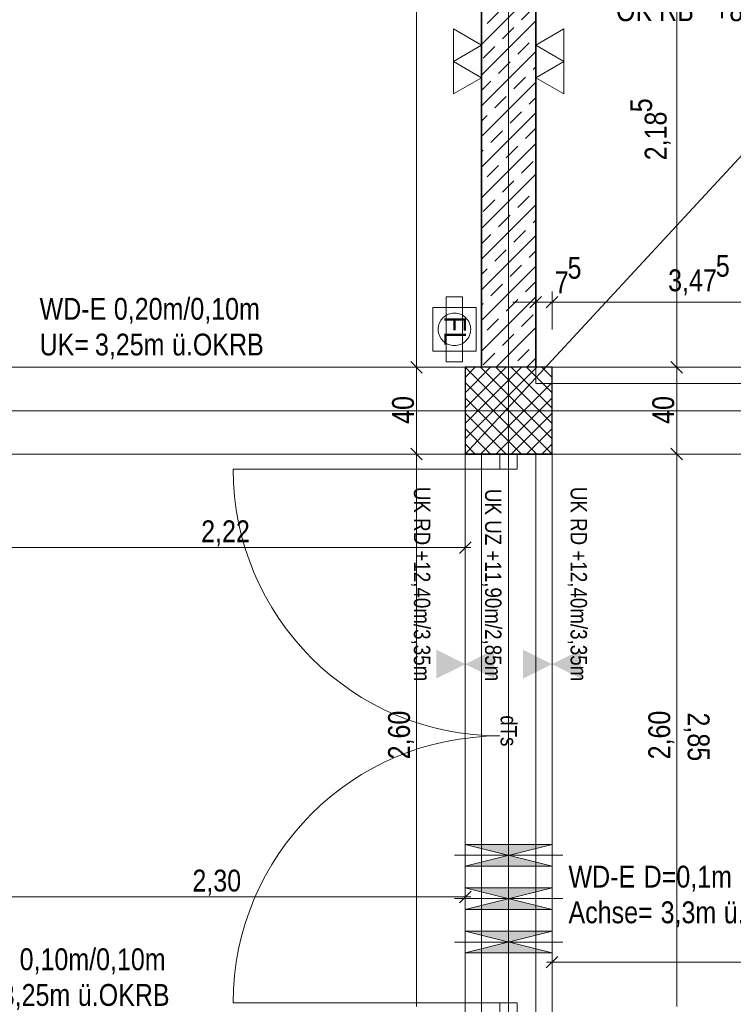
# Model space of a CAD drawing. Extents: x -420 to 300, y 62 to 1112.
# Tile 235 of 256: x -195 to -130, y 780 to 871. Entities that reach past the tile are written whole.
import ezdxf
from ezdxf.lldxf.tags import DXFTag

# ---------------------------------------------------------------- set-up
doc = ezdxf.new("R2010")
doc.units = 0
doc.layers.get('0').update_dxf_attribs({"lineweight": 13})
for name, color, linetype, lineweight, true_color in [('30 -33 Aussenwände- 3 Aussenstützen', 7, 'Continuous', 50, 0x0000dd), ('30 -34 Innenwände- 1 tragend', 7, 'Continuous', 13, 0xdd0806), ('30 -34 Innenwände- 11 Durchbruch', 4, 'Continuous', 9, 0x00ffff), ('30 -34 Innenwände- 4 Türen_Fenster', 9, 'Continuous', 15, 0x808080), ('30 -35 Decken- 1 Konstruktion-Träger- Stahlbeton', 7, 'Continuous', 13, 0x33aa00), ('30 -35 Decken- 2.1 Treppen Innen 2D', 7, 'Continuous', 9, 0x599559), ('40 -47 Nutzungspez. Anlagen- 4 Feuerlöschanlagen', 1, 'Continuous', 9, 0xff0000), ('70 -72 Beschriftung- 1 Beschriftung allgemein', 7, 'Continuous', 9, 0xff6633), ('70 -72 Beschriftung- 2 Beschriftung Bauteile', 7, 'Continuous', 9, 0x9999ff), ('70 -76 Bemaßung- 2 Allgemein', 9, 'Continuous', 5, 0x808080)]:
    doc.layers.add(name, color=color, linetype=linetype, lineweight=lineweight, true_color=true_color)
for name, color, linetype, lineweight in [('70 -71 Achsen- 1 Gebäudeachsen', 7, 'STRICHPUNKT2-A06CPUWML0', 18), ('70 -72 Beschriftung- 5 Höhenkoten-A06CPUWJL0', 7, 'Continuous', 15), ('Keine-A06CPUWIL0', 7, 'Continuous', 9)]:
    doc.layers.add(name, color=color, linetype=linetype, lineweight=lineweight)
doc.styles.get("Standard").update_dxf_attribs({"font": 'ARIALN.TTF'})
tags = doc.linetypes.add('grob-A06CPUWHL0', pattern=[14, 3, -8, 3]).pattern_tags.tags
tags[8:9] = [DXFTag(74, 4), DXFTag(75, 0), DXFTag(340, '0'), DXFTag(46, 0.0), DXFTag(50, 0.0), DXFTag(44, 0.0), DXFTag(45, 0.0)]
tags[6:7] = [DXFTag(74, 4), DXFTag(75, 0), DXFTag(340, '0'), DXFTag(46, 0.0), DXFTag(50, 0.0), DXFTag(44, 0.0), DXFTag(45, 0.0)]
tags[4:5] = [DXFTag(74, 4), DXFTag(75, 0), DXFTag(340, '0'), DXFTag(46, 0.0), DXFTag(50, 0.0), DXFTag(44, 0.0), DXFTag(45, 0.0)]
tags = doc.linetypes.add('STRICHPUNKT2-A06CPUWML0', pattern=[12.7, 6.35, -3.175, 0, -3.175]).pattern_tags.tags
tags[10:11] = [DXFTag(74, 4), DXFTag(75, 0), DXFTag(340, '0'), DXFTag(46, 0.0), DXFTag(50, 0.0), DXFTag(44, 0.0), DXFTag(45, 0.0)]
tags[8:9] = [DXFTag(74, 4), DXFTag(75, 0), DXFTag(340, '0'), DXFTag(46, 0.0), DXFTag(50, 0.0), DXFTag(44, 0.0), DXFTag(45, 0.0)]
tags[6:7] = [DXFTag(74, 4), DXFTag(75, 0), DXFTag(340, '0'), DXFTag(46, 0.0), DXFTag(50, 0.0), DXFTag(44, 0.0), DXFTag(45, 0.0)]
tags[4:5] = [DXFTag(74, 4), DXFTag(75, 0), DXFTag(340, '0'), DXFTag(46, 0.0), DXFTag(50, 0.0), DXFTag(44, 0.0), DXFTag(45, 0.0)]

# ---------------------------------------------------------------- blocks, each defined once
blk = doc.blocks.new('Referenz-A06CPUWNL0', base_point=(-395.238, 76.953))
at = {"layer": '30 -33 Aussenwände- 3 Aussenstützen', "color": 0, "lineweight": 9}
for p, q in [((-154.298, 838.453), (-146.298, 830.453)), ((-147.712, 838.453), (-154.298, 831.868)), ((-149.126, 838.453), (-154.298, 833.282)), ((-150.54, 838.453), (-154.298, 834.696)), ((-151.955, 838.453), (-154.298, 836.11)), ((-153.369, 838.453), (-154.298, 837.524)), ((-152.884, 838.453), (-146.298, 831.868)), ((-151.469, 838.453), (-146.298, 833.282)), ((-150.055, 838.453), (-146.298, 834.696)), ((-148.641, 838.453), (-146.298, 836.11)), ((-147.227, 838.453), (-146.298, 837.524)), ((-154.298, 837.039), (-147.712, 830.453)), ((-146.298, 837.039), (-152.884, 830.453)), ((-154.298, 835.625), (-149.126, 830.453)), ((-146.298, 835.625), (-151.469, 830.453)), ((-150.298, 835.453), (-150.298, 833.453)), ((-151.298, 834.453), (-149.298, 834.453)), ((-154.298, 834.211), (-150.54, 830.453)), ((-146.298, 834.211), (-150.055, 830.453)), ((-154.298, 832.797), (-151.955, 830.453)), ((-146.298, 832.797), (-148.641, 830.453)), ((-154.298, 831.382), (-153.369, 830.453)), ((-146.298, 831.382), (-147.227, 830.453))]:
    blk.add_line(p, q, dxfattribs=at)
at = {"layer": '30 -33 Aussenwände- 3 Aussenstützen', "color": 0, "linetype": 'Continuous', "lineweight": 25, "ltscale": 0.25}
for p, q in [((-146.298, 838.453), (-154.298, 838.453)), ((-154.298, 838.453), (-154.298, 830.453)), ((-146.298, 830.453), (-146.298, 838.453)), ((-154.298, 830.453), (-146.298, 830.453))]:
    blk.add_line(p, q, dxfattribs=at)
at = {"layer": '30 -34 Innenwände- 1 tragend', "color": 0, "lineweight": 35}
for p, q in [((-152.798, 995.453), (-152.798, 838.453)), ((-147.798, 995.453), (-147.798, 838.453))]:
    blk.add_line(p, q, dxfattribs=at)
at = {"layer": '30 -34 Innenwände- 1 tragend', "color": 0, "linetype": 'Continuous', "lineweight": -2, "ltscale": 0.13}
for p, q in [((-152.798, 995.453), (-152.798, 838.453)), ((-147.798, 995.453), (-147.798, 838.453)), ((-152.798, 838.453), (-147.798, 838.453)), ((-152.798, 830.453), (-147.798, 830.453)), ((-152.798, 830.453), (-147.798, 830.453)), ((-152.798, 830.453), (-147.798, 830.453))]:
    blk.add_line(p, q, dxfattribs=at)
at = {"layer": '30 -34 Innenwände- 1 tragend', "color": 0, "lineweight": 9}
for p, q in [((-152.798, 868.224), (-147.798, 873.224)), ((-152.798, 868.224), (-147.798, 873.224)), ((-152.281, 870.155), (-151.221, 871.216)), ((-152.281, 870.155), (-151.221, 871.216)), ((-149.099, 870.508), (-148.039, 871.569)), ((-149.099, 870.508), (-148.039, 871.569)), ((-152.798, 865.396), (-147.798, 870.396)), ((-152.798, 865.396), (-147.798, 870.396)), ((-150.867, 868.741), (-149.806, 869.801)), ((-150.867, 868.741), (-149.806, 869.801)), ((-149.453, 867.326), (-148.392, 868.387)), ((-149.453, 867.326), (-148.392, 868.387)), ((-152.798, 862.567), (-147.798, 867.567)), ((-152.798, 862.567), (-147.798, 867.567)), ((-152.635, 866.973), (-151.574, 868.034)), ((-152.635, 866.973), (-151.574, 868.034)), ((-151.221, 865.559), (-150.16, 866.619)), ((-151.221, 865.559), (-150.16, 866.619)), ((-148.039, 865.912), (-147.798, 866.153)), ((-148.039, 865.912), (-147.798, 866.153)), ((-152.798, 863.982), (-151.928, 864.852)), ((-152.798, 863.982), (-151.928, 864.852)), ((-152.798, 859.739), (-147.798, 864.739)), ((-152.798, 859.739), (-147.798, 864.739)), ((-149.806, 864.144), (-148.746, 865.205)), ((-149.806, 864.144), (-148.746, 865.205)), ((-151.574, 862.377), (-150.514, 863.437)), ((-151.574, 862.377), (-150.514, 863.437)), ((-148.392, 862.73), (-147.798, 863.325)), ((-148.392, 862.73), (-147.798, 863.325)), ((-152.798, 856.911), (-147.798, 861.911)), ((-152.798, 856.911), (-147.798, 861.911)), ((-150.16, 860.962), (-149.099, 862.023)), ((-150.16, 860.962), (-149.099, 862.023)), ((-152.798, 861.153), (-152.281, 861.67)), ((-152.798, 861.153), (-152.281, 861.67)), ((-151.928, 859.195), (-150.867, 860.255)), ((-151.928, 859.195), (-150.867, 860.255)), ((-148.746, 859.548), (-147.798, 860.496)), ((-148.746, 859.548), (-147.798, 860.496)), ((-152.798, 854.082), (-147.798, 859.082)), ((-152.798, 854.082), (-147.798, 859.082)), ((-152.798, 858.325), (-152.635, 858.488)), ((-152.798, 858.325), (-152.635, 858.488)), ((-150.514, 857.78), (-149.453, 858.841)), ((-150.514, 857.78), (-149.453, 858.841)), ((-149.099, 856.366), (-148.039, 857.427)), ((-149.099, 856.366), (-148.039, 857.427)), ((-152.798, 851.254), (-147.798, 856.254)), ((-152.798, 851.254), (-147.798, 856.254)), ((-152.281, 856.013), (-151.221, 857.073)), ((-152.281, 856.013), (-151.221, 857.073)), ((-150.867, 854.598), (-149.806, 855.659)), ((-150.867, 854.598), (-149.806, 855.659)), ((-152.635, 852.831), (-151.574, 853.891)), ((-152.635, 852.831), (-151.574, 853.891)), ((-149.453, 853.184), (-148.392, 854.245)), ((-149.453, 853.184), (-148.392, 854.245)), ((-152.798, 848.425), (-147.798, 853.425)), ((-152.798, 848.425), (-147.798, 853.425)), ((-151.221, 851.417), (-150.16, 852.477)), ((-151.221, 851.417), (-150.16, 852.477)), ((-148.039, 851.77), (-147.798, 852.011)), ((-148.039, 851.77), (-147.798, 852.011)), ((-149.806, 850.002), (-148.746, 851.063)), ((-149.806, 850.002), (-148.746, 851.063)), ((-152.798, 849.839), (-151.928, 850.709)), ((-152.798, 849.839), (-151.928, 850.709)), ((-152.798, 845.597), (-147.798, 850.597)), ((-152.798, 845.597), (-147.798, 850.597)), ((-151.574, 848.235), (-150.514, 849.295)), ((-151.574, 848.235), (-150.514, 849.295)), ((-148.392, 848.588), (-147.798, 849.183)), ((-148.392, 848.588), (-147.798, 849.183)), ((-152.798, 842.768), (-147.798, 847.768)), ((-152.798, 842.768), (-147.798, 847.768)), ((-152.798, 847.011), (-152.281, 847.527)), ((-152.798, 847.011), (-152.281, 847.527)), ((-150.16, 846.82), (-149.099, 847.881)), ((-150.16, 846.82), (-149.099, 847.881)), ((-148.746, 845.406), (-147.798, 846.354)), ((-148.746, 845.406), (-147.798, 846.354)), ((-151.928, 845.053), (-150.867, 846.113)), ((-151.928, 845.053), (-150.867, 846.113)), ((-152.798, 839.94), (-147.798, 844.94)), ((-152.798, 839.94), (-147.798, 844.94)), ((-150.514, 843.638), (-149.453, 844.699)), ((-150.514, 843.638), (-149.453, 844.699)), ((-152.798, 844.183), (-152.635, 844.345)), ((-152.798, 844.183), (-152.635, 844.345)), ((-152.281, 841.871), (-151.221, 842.931)), ((-152.281, 841.871), (-151.221, 842.931)), ((-149.099, 842.224), (-148.039, 843.285)), ((-149.099, 842.224), (-148.039, 843.285)), ((-151.456, 838.453), (-147.798, 842.112)), ((-151.456, 838.453), (-147.798, 842.112)), ((-150.867, 840.456), (-149.806, 841.517)), ((-150.867, 840.456), (-149.806, 841.517)), ((-149.453, 839.042), (-148.392, 840.103)), ((-149.453, 839.042), (-148.392, 840.103)), ((-152.635, 838.689), (-151.574, 839.749)), ((-152.635, 838.689), (-151.574, 839.749)), ((-148.627, 838.453), (-147.798, 839.283)), ((-148.627, 838.453), (-147.798, 839.283))]:
    blk.add_line(p, q, dxfattribs=at)
at = {"layer": '30 -34 Innenwände- 11 Durchbruch', "color": 0, "linetype": 'Continuous', "ltscale": 0.13}
for p, q in [((-154.298, 794.453), (-146.298, 794.453)), ((-146.298, 794.453), (-154.298, 792.453)), ((-146.298, 792.453), (-154.298, 794.453)), ((-154.298, 792.453), (-154.298, 794.453)), ((-154.298, 794.453), (-146.298, 792.453)), ((-146.298, 794.453), (-154.298, 792.453)), ((-146.298, 792.453), (-146.298, 794.453)), ((-154.298, 792.453), (-146.298, 792.453)), ((-154.298, 790.453), (-146.298, 790.453)), ((-146.298, 790.453), (-154.298, 788.453)), ((-146.298, 788.453), (-154.298, 790.453)), ((-154.298, 788.453), (-154.298, 790.453)), ((-154.298, 790.453), (-146.298, 788.453)), ((-146.298, 790.453), (-154.298, 788.453)), ((-146.298, 788.453), (-146.298, 790.453)), ((-154.298, 788.453), (-146.298, 788.453)), ((-154.298, 786.453), (-146.298, 786.453)), ((-146.298, 786.453), (-154.298, 784.453)), ((-146.298, 784.453), (-154.298, 786.453)), ((-154.298, 784.453), (-154.298, 786.453)), ((-154.298, 786.453), (-146.298, 784.453)), ((-146.298, 786.453), (-154.298, 784.453)), ((-146.298, 784.453), (-146.298, 786.453)), ((-154.298, 784.453), (-146.298, 784.453))]:
    blk.add_line(p, q, dxfattribs=at)
at = {"layer": '30 -34 Innenwände- 11 Durchbruch', "color": 0, "linetype": 'grob-A06CPUWHL0', "ltscale": 0.13}
for p, q in [((-155.298, 793.453), (-145.298, 793.453)), ((-155.298, 789.453), (-145.298, 789.453)), ((-155.298, 785.453), (-145.298, 785.453))]:
    blk.add_line(p, q, dxfattribs=at)
at = {"layer": '30 -34 Innenwände- 11 Durchbruch', "color": 0, "lineweight": 0}
for points in [[(-150.298, 793.453), (-154.298, 794.453), (-150.298, 794.453)], [(-150.298, 793.453), (-150.298, 794.453), (-146.298, 794.453)], [(-150.298, 792.453), (-154.298, 792.453), (-150.298, 793.453)], [(-150.298, 792.453), (-150.298, 793.453), (-146.298, 792.453)], [(-150.298, 789.453), (-154.298, 790.453), (-150.298, 790.453)], [(-150.298, 789.453), (-150.298, 790.453), (-146.298, 790.453)], [(-150.298, 788.453), (-154.298, 788.453), (-150.298, 789.453)], [(-150.298, 788.453), (-150.298, 789.453), (-146.298, 788.453)], [(-150.298, 785.453), (-154.298, 786.453), (-150.298, 786.453)], [(-150.298, 785.453), (-150.298, 786.453), (-146.298, 786.453)], [(-150.298, 784.453), (-154.298, 784.453), (-150.298, 785.453)], [(-150.298, 784.453), (-150.298, 785.453), (-146.298, 784.453)]]:
    blk.add_solid(points, dxfattribs=at)
at = {"layer": '30 -34 Innenwände- 4 Türen_Fenster', "color": 0, "linetype": 'grob-A06CPUWHL0', "ltscale": 0.15}
for p, q in [((-152.798, 830.453), (-152.798, 778.453)), ((-147.798, 830.453), (-147.798, 778.453)), ((-151.098, 829.053), (-175.698, 829.053)), ((-151.098, 779.853), (-175.698, 779.853))]:
    blk.add_line(p, q, dxfattribs=at)
at = {"layer": '30 -34 Innenwände- 4 Türen_Fenster', "color": 0, "linetype": 'Continuous', "ltscale": 0.15}
for p, q in [((-151.098, 829.053), (-151.098, 830.453)), ((-151.098, 830.453), (-149.498, 830.453)), ((-149.498, 830.453), (-149.498, 829.053)), ((-149.498, 829.053), (-151.098, 829.053)), ((-151.098, 778.453), (-151.098, 779.853)), ((-151.098, 779.853), (-149.498, 779.853)), ((-149.498, 779.853), (-149.498, 778.453))]:
    blk.add_line(p, q, dxfattribs=at)
at = {"layer": '30 -34 Innenwände- 4 Türen_Fenster', "color": 0, "linetype": 'grob-A06CPUWHL0', "ltscale": 0.15}
for centre, major_axis in [((-151.098, 829.053), (-24.6, 0)), ((-151.098, 779.853), (0, 24.6))]:
    blk.add_ellipse(centre, major_axis=major_axis, ratio=1, start_param=0, end_param=1.570796, dxfattribs=at)
at = {"layer": '30 -35 Decken- 1 Konstruktion-Träger- Stahlbeton', "color": 0, "linetype": 'grob-A06CPUWHL0', "lineweight": -2, "ltscale": 0.13}
for p, q in [((-298.298, 838.453), (-2.298, 838.453)), ((-298.298, 830.453), (-2.298, 830.453)), ((-154.298, 830.453), (-154.298, 778.453)), ((-146.298, 830.453), (-146.298, 778.453))]:
    blk.add_line(p, q, dxfattribs=at)
at = {"layer": '30 -35 Decken- 1 Konstruktion-Träger- Stahlbeton', "color": 0, "lineweight": 35}
blk.add_line((-146.298, 830.453), (-154.298, 830.453), dxfattribs=at)
at = {"layer": '30 -35 Decken- 2.1 Treppen Innen 2D', "color": 0, "linetype": 'grob-A06CPUWHL0', "ltscale": 0.13}
for p, q in [((-147.798, 884.753), (-147.798, 836.953)), ((-147.798, 836.953), (-76.798, 836.953))]:
    blk.add_line(p, q, dxfattribs=at)
at = {"layer": '30 -35 Decken- 2.1 Treppen Innen 2D', "color": 0, "linetype": 'Continuous', "ltscale": 0.13}
for p, q in [((-147.798, 881.853), (-147.798, 836.953)), ((-147.798, 836.953), (-76.798, 836.953))]:
    blk.add_line(p, q, dxfattribs=at)
at = {"layer": '40 -47 Nutzungspez. Anlagen- 4 Feuerlöschanlagen', "color": 0, "linetype": 'Continuous', "ltscale": 0.13}
for p, q in [((-156.048, 838.953), (-156.048, 844.953)), ((-156.048, 844.953), (-154.548, 844.953)), ((-154.548, 844.953), (-154.548, 838.953)), ((-157.298, 839.953), (-157.298, 843.953)), ((-157.298, 843.953), (-153.298, 843.953)), ((-153.298, 843.953), (-153.298, 839.953)), ((-156.684, 842.527), (-156.621, 842.661)), ((-156.621, 842.661), (-156.545, 842.787)), ((-156.545, 842.787), (-156.457, 842.905)), ((-156.457, 842.905), (-156.358, 843.014)), ((-156.358, 843.014), (-156.249, 843.113)), ((-156.249, 843.113), (-156.131, 843.201)), ((-156.131, 843.201), (-156.005, 843.276)), ((-156.005, 843.276), (-155.872, 843.339)), ((-155.872, 843.339), (-155.733, 843.389)), ((-155.733, 843.389), (-155.59, 843.425)), ((-155.59, 843.425), (-155.445, 843.446)), ((-155.445, 843.446), (-155.298, 843.453)), ((-155.298, 843.453), (-155.151, 843.446)), ((-155.151, 843.446), (-155.005, 843.425)), ((-155.005, 843.425), (-154.862, 843.389)), ((-154.862, 843.389), (-154.724, 843.339)), ((-154.724, 843.339), (-154.591, 843.276)), ((-154.591, 843.276), (-154.464, 843.201)), ((-154.464, 843.201), (-154.346, 843.113)), ((-154.346, 843.113), (-154.237, 843.014)), ((-154.237, 843.014), (-154.138, 842.905)), ((-154.138, 842.905), (-154.051, 842.787)), ((-154.051, 842.787), (-153.975, 842.661)), ((-153.975, 842.661), (-153.912, 842.527)), ((-156.798, 841.953), (-156.791, 842.1)), ((-156.791, 841.806), (-156.798, 841.953)), ((-156.791, 842.1), (-156.769, 842.246)), ((-156.769, 841.661), (-156.791, 841.806)), ((-156.769, 842.246), (-156.733, 842.389)), ((-156.733, 842.389), (-156.684, 842.527)), ((-153.912, 842.527), (-153.862, 842.389)), ((-153.862, 842.389), (-153.827, 842.246)), ((-153.827, 842.246), (-153.805, 842.1)), ((-153.805, 841.806), (-153.827, 841.661)), ((-153.805, 842.1), (-153.798, 841.953)), ((-153.798, 841.953), (-153.805, 841.806)), ((-156.733, 841.518), (-156.769, 841.661)), ((-156.684, 841.379), (-156.733, 841.518)), ((-156.621, 841.246), (-156.684, 841.379)), ((-156.545, 841.12), (-156.621, 841.246)), ((-156.457, 841.002), (-156.545, 841.12)), ((-156.358, 840.893), (-156.457, 841.002)), ((-156.249, 840.794), (-156.358, 840.893)), ((-154.237, 840.893), (-154.346, 840.794)), ((-154.138, 841.002), (-154.237, 840.893)), ((-154.051, 841.12), (-154.138, 841.002)), ((-153.975, 841.246), (-154.051, 841.12)), ((-153.912, 841.379), (-153.975, 841.246)), ((-153.862, 841.518), (-153.912, 841.379)), ((-153.827, 841.661), (-153.862, 841.518)), ((-153.298, 839.953), (-157.298, 839.953)), ((-156.131, 840.706), (-156.249, 840.794)), ((-156.005, 840.631), (-156.131, 840.706)), ((-155.872, 840.568), (-156.005, 840.631)), ((-155.733, 840.518), (-155.872, 840.568)), ((-155.59, 840.482), (-155.733, 840.518)), ((-155.445, 840.461), (-155.59, 840.482)), ((-155.298, 840.453), (-155.445, 840.461)), ((-155.151, 840.461), (-155.298, 840.453)), ((-155.005, 840.482), (-155.151, 840.461)), ((-154.862, 840.518), (-155.005, 840.482)), ((-154.724, 840.568), (-154.862, 840.518)), ((-154.591, 840.631), (-154.724, 840.568)), ((-154.464, 840.706), (-154.591, 840.631)), ((-154.346, 840.794), (-154.464, 840.706)), ((-154.548, 838.953), (-156.048, 838.953))]:
    blk.add_line(p, q, dxfattribs=at)
at = {"layer": '70 -71 Achsen- 1 Gebäudeachsen', "color": 0, "linetype": 'STRICHPUNKT2-A06CPUWML0', "ltscale": 0.18}
for p, q in [((-150.298, 1084.393), (-150.298, 84.953)), ((-387.238, 834.453), (76.501, 834.453))]:
    blk.add_line(p, q, dxfattribs=at)
at = {"layer": '70 -72 Beschriftung- 1 Beschriftung allgemein', "color": 0, "linetype": 'grob-A06CPUWHL0', "ltscale": 0.13}
blk.add_line((-154.298, 830.453), (5.702, 1003.453), dxfattribs=at)
at = {"layer": '70 -72 Beschriftung- 2 Beschriftung Bauteile', "color": 0}
for p, q in [((-152.798, 868.16), (-155.396, 869.66)), ((-155.396, 869.66), (-155.396, 866.66)), ((-147.798, 868.16), (-145.2, 869.66)), ((-145.2, 869.66), (-145.2, 866.66)), ((-155.396, 866.66), (-152.798, 868.16)), ((-145.2, 866.66), (-147.798, 868.16)), ((-152.798, 865.16), (-155.396, 866.66)), ((-155.396, 866.66), (-155.396, 863.66)), ((-147.798, 865.16), (-145.2, 866.66)), ((-145.2, 866.66), (-145.2, 863.66)), ((-155.396, 863.66), (-152.798, 865.16)), ((-145.2, 863.66), (-147.798, 865.16))]:
    blk.add_line(p, q, dxfattribs=at)
at = {"layer": '70 -76 Bemaßung- 2 Allgemein', "color": 0, "linetype": 'Continuous', "ltscale": 0.13}
for p, q in [((-158.798, 839.514), (-158.798, 994.393)), ((-134.798, 839.514), (-134.798, 881.093)), ((-147.798, 841.953), (-147.798, 845.453)), ((-146.298, 841.953), (-146.298, 845.453)), ((-146.298, 841.953), (-146.298, 845.453)), ((-148.858, 844.453), (-149.919, 844.453)), ((-146.798, 844.453), (-148.858, 844.453)), ((-146.298, 844.453), (-147.798, 844.453)), ((-147.298, 844.453), (-145.237, 844.453)), ((-147.298, 844.453), (-145.237, 844.453)), ((-145.237, 844.453), (-144.177, 844.453)), ((-77.858, 844.453), (-145.237, 844.453)), ((-158.798, 837.453), (-158.798, 839.514)), ((-158.798, 839.453), (-158.798, 837.393)), ((-134.798, 837.453), (-134.798, 839.514)), ((-134.798, 839.453), (-134.798, 837.393)), ((-156.298, 838.453), (-159.798, 838.453)), ((-156.298, 838.453), (-159.798, 838.453)), ((-137.298, 838.453), (-133.798, 838.453)), ((-137.298, 838.453), (-133.798, 838.453)), ((-158.798, 831.514), (-158.798, 837.393)), ((-134.798, 831.514), (-134.798, 837.393)), ((-158.798, 829.453), (-158.798, 831.514)), ((-158.798, 831.453), (-158.798, 829.393)), ((-134.798, 829.453), (-134.798, 831.514)), ((-134.798, 831.453), (-134.798, 829.393)), ((-156.298, 830.453), (-159.798, 830.453)), ((-156.298, 830.453), (-159.798, 830.453)), ((-137.298, 830.453), (-133.798, 830.453)), ((-137.298, 830.453), (-133.798, 830.453)), ((-158.798, 779.514), (-158.798, 829.393)), ((-134.798, 779.514), (-134.798, 829.393)), ((-154.298, 823.822), (-154.298, 820.822)), ((-155.358, 821.822), (-197.637, 821.822)), ((-153.798, 821.822), (-155.358, 821.822)), ((-153.767, 822.352), (-154.828, 821.291)), ((-153.767, 790.14), (-154.828, 789.079)), ((-154.298, 787.61), (-154.298, 790.61)), ((-155.358, 789.61), (-199.237, 789.61)), ((-153.798, 789.61), (-155.358, 789.61)), ((-146.298, 781.594), (-146.298, 784.594)), ((-146.828, 783.064), (-145.767, 784.125)), ((-146.798, 783.594), (-145.237, 783.594)), ((-94.158, 783.594), (-145.237, 783.594)), ((-134.798, 779.514), (-134.798, 780.574))]:
    blk.add_line(p, q, dxfattribs=at)
at = {"layer": '70 -76 Bemaßung- 2 Allgemein', "color": 0, "linetype": 'Continuous', "lineweight": 20, "ltscale": 0.2}
for p, q in [((-147.267, 844.984), (-148.328, 843.923)), ((-146.828, 843.923), (-145.767, 844.984)), ((-146.828, 843.923), (-145.767, 844.984)), ((-158.267, 837.923), (-159.328, 838.984)), ((-159.328, 838.984), (-158.267, 837.923)), ((-134.267, 837.923), (-135.328, 838.984)), ((-135.328, 838.984), (-134.267, 837.923)), ((-158.267, 829.923), (-159.328, 830.984)), ((-159.328, 830.984), (-158.267, 829.923)), ((-134.267, 829.923), (-135.328, 830.984)), ((-135.328, 830.984), (-134.267, 829.923))]:
    blk.add_line(p, q, dxfattribs=at)
at = {"layer": '70 -76 Bemaßung- 2 Allgemein', "color": 0, "lineweight": 0}
for points in [[(-156.968, 809.746), (-154.298, 811.078), (-156.967, 812.417)], [(-151.627, 809.746), (-154.298, 811.078), (-151.629, 812.417)], [(-148.968, 809.746), (-146.298, 811.078), (-148.967, 812.417)], [(-143.627, 809.746), (-146.298, 811.078), (-143.629, 812.417)]]:
    blk.add_solid(points, dxfattribs=at)
at = {"layer": '30 -34 Innenwände- 11 Durchbruch', "color": 0, "linetype": 'Continuous', "ltscale": 0.13, "char_height": 2.01377, "attachment_point": 1}
for s, insert in [('{\\fArial Narrow;WD-E}', (-193.55, 844.851)), ('{\\fArial Narrow;0,20m/0,10m}', (-186.702, 844.851)), ('{\\fArial Narrow;UK=}', (-193.55, 841.56)), ('{\\fArial Narrow;3,25m}', (-188.444, 841.56)), ('{\\fArial Narrow;ü.OKRB}', (-181.338, 841.56)), ('{\\fArial Narrow;WD-E}', (-144.778, 792.489)), ('{\\fArial Narrow;D=0,1m}', (-137.846, 792.489)), ('{\\fArial Narrow;Achse=}', (-144.778, 789.198)), ('{\\fArial Narrow;3,3m}', (-136.283, 789.198)), ('{\\fArial Narrow;ü.OKRB}', (-130.46, 789.198)), ('{\\fArial Narrow;0,10m/0,10m}', (-195.39, 784.869)), ('{\\fArial Narrow;3,25m}', (-197.132, 781.578)), ('{\\fArial Narrow;ü.OKRB}', (-190.026, 781.578))]:
    blk.add_mtext(s, dxfattribs=dict(at, insert=insert))
at = {"layer": '40 -47 Nutzungspez. Anlagen- 4 Feuerlöschanlagen', "color": 0, "linetype": 'Continuous', "ltscale": 0.13, "insert": (-154.215, 843.158), "char_height": 2.01377, "attachment_point": 1, "rotation": 270}
blk.add_mtext('{\\fArial Narrow;FL}', dxfattribs=at)
at = {"layer": '70 -72 Beschriftung- 5 Höhenkoten-A06CPUWJL0', "color": 0, "linetype": 'Continuous', "ltscale": 0.15, "insert": (-140.398, 872.388), "char_height": 2.01377, "attachment_point": 1}
blk.add_mtext('{\\fArial Narrow;OK RB   +8,94}', dxfattribs=at)
at = {"layer": '70 -76 Bemaßung- 2 Allgemein', "color": 0, "linetype": 'Continuous', "ltscale": 0.13, "attachment_point": 1}
for s, insert, char_height, rotation in [('{\\fArial Narrow;5}', (-139.09, 861.97), 2.01377, 90), ('{\\fArial Narrow;2,18}', (-137.748, 857.544), 2.01377, 90), ('{\\fArial Narrow;40}', (-161.049, 833.237), 2.01377, 90), ('{\\fArial Narrow;40}', (-137.049, 833.237), 2.01377, 90), ('{\\fArial Narrow;UK RD +12,40m/3,35m}', (-157.522, 827.43), 1.51033, 270), ('{\\fArial Narrow;UK RD +12,40m/3,35m}', (-143.073, 827.43), 1.51033, 270), ('{\\fArial Narrow;UK UZ +11,90m/2,85m}', (-150.961, 827.239), 1.51033, 270), ('{\\fArial Narrow;2,60}', (-161.413, 802.295), 2.01377, 90), ('{\\fArial Narrow;2,60}', (-137.413, 802.295), 2.01377, 90), ('{\\fArial Narrow;2,85}', (-131.771, 806.618), 2.01377, 270)]:
    blk.add_mtext(s, dxfattribs=dict(at, insert=insert, char_height=char_height, rotation=rotation))
at = {"layer": '70 -76 Bemaßung- 2 Allgemein', "color": 0, "linetype": 'Continuous', "ltscale": 0.13, "char_height": 2.01377, "attachment_point": 1}
for s, insert in [('{\\fArial Narrow;5}', (-144.861, 848.638)), ('{\\fArial Narrow;5}', (-131.193, 848.821)), ('{\\fArial Narrow;7}', (-146.039, 847.296)), ('{\\fArial Narrow;3,47}', (-135.591, 847.479)), ('{\\fArial Narrow;2,22}', (-178.65, 824.337)), ('{\\fArial Narrow;2,30}', (-179.456, 792.125))]:
    blk.add_mtext(s, dxfattribs=dict(at, insert=insert))
at = {"layer": 'Keine-A06CPUWIL0', "color": 0, "linetype": 'Continuous', "ltscale": 0.13, "insert": (-149.537, 806.356), "char_height": 1.49774, "attachment_point": 1, "rotation": 270}
blk.add_mtext('{\\fArial Narrow;dTs}', dxfattribs=at)

msp = doc.modelspace()

# ---------------------------------------------------------------- block references
at = {"color": 8, "lineweight": 13, "ltscale": 0.13, "true_color": 0x808080}
msp.add_blockref('Referenz-A06CPUWNL0', (-395.238, 76.953), dxfattribs=at)

doc.saveas('drawing.dxf')
